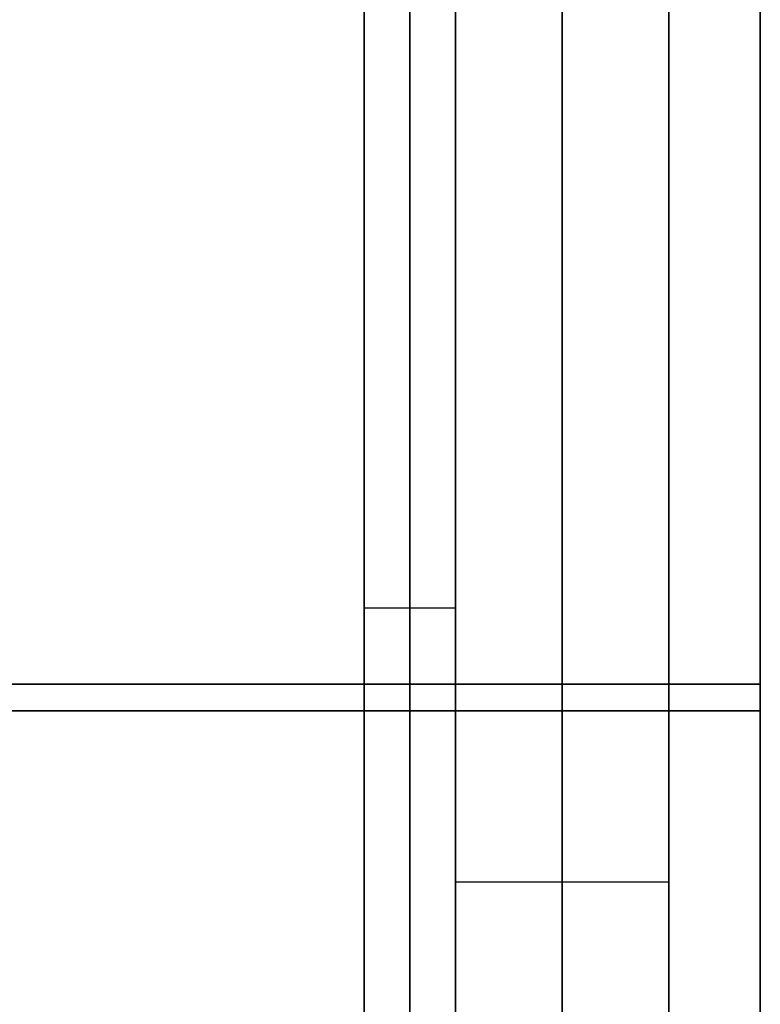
# Model space of a CAD drawing. Header units: millimetres. Extents: x -250 to 250, y -226 to 214.
# Tile 235 of 240: x 153 to 250, y -44 to 85. Entities that reach past the tile are written whole.
import ezdxf

# ---------------------------------------------------------------- set-up
doc = ezdxf.new("R2010")
doc.units = ezdxf.units.MM
doc.layers.add('Livello 01', color=7, linetype='Continuous')

# ---------------------------------------------------------------- blocks, each defined once
blk = doc.blocks.new('MCP141A13_03')
at = {"layer": 'Livello 01', "color": 253, "true_color": 0x999999}
for p, q in [((43, 6, 216.5), (238, 6, 216.5)), ((250, -6, 220), (15, -6, 220))]:
    blk.add_line(p, q, dxfattribs=at)
at = {"layer": 'Livello 01', "color": 253, "true_color": 0x999999, "extrusion": (0, 0, -1)}
blk.add_arc((-238, -6, -216.5), 12, 90, 180, dxfattribs=at)
at = {"layer": 'Livello 01', "color": 253, "true_color": 0x999999}
for points in [[(238, 6, 5), (238, 6, 428)], [(250, -6, 428), (250, -6, 5)]]:
    blk.add_open_spline(points, degree=1, dxfattribs=at)
blk = doc.blocks.new('MCP141A14_03')
at = {"layer": 'Livello 01', "color": 253, "true_color": 0x999999}
for p, q in [((10.5, 6, 220), (250, 6, 220)), ((238, -6, 216.5), (20.2, -6, 216.5))]:
    blk.add_line(p, q, dxfattribs=at)
at = {"layer": 'Livello 01', "color": 253, "true_color": 0x999999, "extrusion": (0, 0, -1)}
blk.add_arc((-238, 6, -216.5), 12, 180, 270, dxfattribs=at)
at = {"layer": 'Livello 01', "color": 253, "true_color": 0x999999}
for points in [[(250, 6, 5), (250, 6, 428)], [(238, -6, 428), (238, -6, 5)]]:
    blk.add_open_spline(points, degree=1, dxfattribs=at)
blk = doc.blocks.new('MCP141A16_01')
at = {"layer": 'Livello 01', "color": 253, "true_color": 0x999999}
for p, q in [((-149.5, 55, 6), (149.5, 55, 6)), ((-36, -55, 12), (-36, 55, 12)), ((-36, -55), (-36, 55)), ((0, 55), (0, 55, 12)), ((-221.5, 13.75, 12), (149.5, 13.75, 12)), ((-221.5, 13.75), (149.5, 13.75)), ((149.5, -55, 6), (-149.5, -55, 6)), ((0, -55), (0, -55, 12))]:
    blk.add_line(p, q, dxfattribs=at)
for points in [[(-149.5, 55), (149.5, 55)], [(149.5, 55, 12), (-149.5, 55, 12)], [(149.5, -55), (-149.5, -55)], [(-149.5, -55, 12), (149.5, -55, 12)]]:
    blk.add_open_spline(points, degree=1, dxfattribs=at)
blk = doc.blocks.new('MCP141A10_01')
at = {"layer": 'Livello 01', "color": 253, "true_color": 0x999999}
for p, q in [((-185.5, 14, 6), (185.5, 14, 6)), ((0, 14), (0, 14, 12)), ((0, -14, 12), (0, 14, 12)), ((0, -14), (0, 14)), ((185.5, 0, 12), (-185.5, 0, 12)), ((185.5, 0), (-185.5, 0)), ((185.5, -14, 6), (-185.5, -14, 6)), ((0, -14), (0, -14, 12))]:
    blk.add_line(p, q, dxfattribs=at)
for points in [[(-185.5, 14), (185.5, 14)], [(185.5, 14, 12), (-185.5, 14, 12)], [(185.5, -14), (-185.5, -14)], [(-185.5, -14, 12), (185.5, -14, 12)]]:
    blk.add_open_spline(points, degree=1, dxfattribs=at)

msp = doc.modelspace()

# ---------------------------------------------------------------- block references
at = {"layer": 'Livello 01', "extrusion": (0, -1, -2.22045e-16)}
for name, p in [('MCP141A13_03', (0, 337.97, -214.03)), ('MCP141A14_03', (0, -0.03, -214.03))]:
    msp.add_blockref(name, p, dxfattribs=at)
at = {"layer": 'Livello 01', "extrusion": (-1, -2.71926e-32, 1.22465e-16), "rotation": 180}
msp.add_blockref('MCP141A16_01', (-7.53, 186.97, -210), dxfattribs=at)
at = {"layer": 'Livello 01', "rotation": 90}
msp.add_blockref('MCP141A10_01', (224, -28.47, 131.97), dxfattribs=at)
at = {"layer": 'Livello 01', "extrusion": (3.26536e-16, 4.35382e-18, -1), "rotation": 270}
msp.add_blockref('MCP141A10_01', (-224, -28.47, -241.97), dxfattribs=at)

doc.saveas('drawing.dxf')
